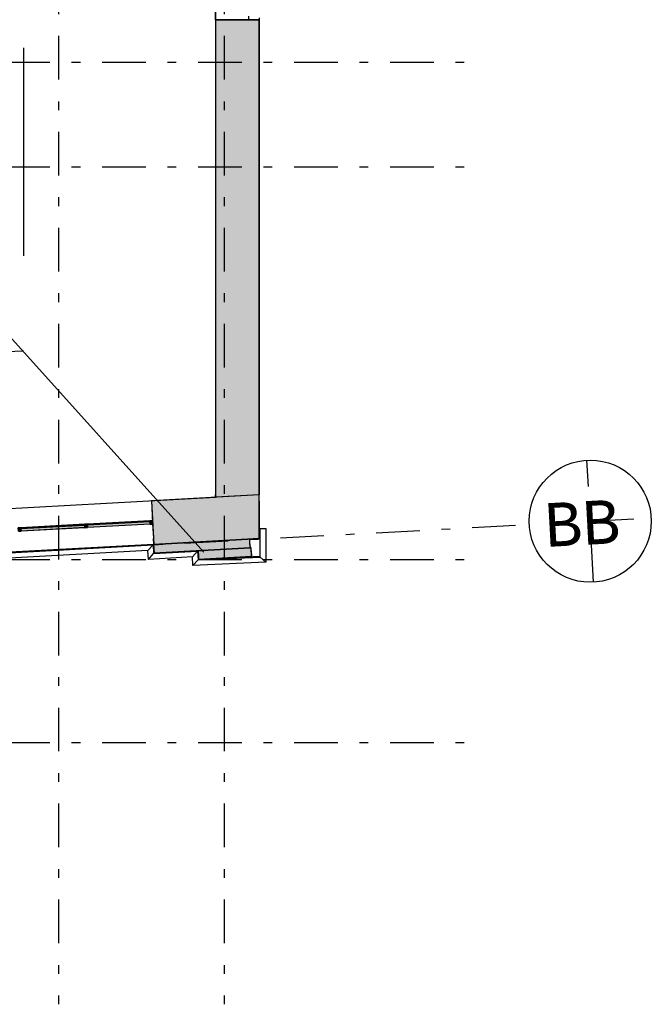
# Model space of a CAD drawing. Extents: x 2 to 87, y -108 to 11.
# Tile 65 of 256: x 47.28 to 54.52, y -96.51 to -85.22. Entities that reach past the tile are written whole.
import ezdxf

# ---------------------------------------------------------------- set-up
doc = ezdxf.new("R2010")
doc.units = 0
doc.header["$MEASUREMENT"] = 0
doc.linetypes.add('DASHDOT', pattern=[1, 0.5, -0.25, 0, -0.25])
doc.linetypes.add('OVERHEAD', pattern=[3.96875, 2.38125, -1.5875])
for name, color, linetype in [('10', 7, 'CONTINUOUS'), ('11', 7, 'CONTINUOUS'), ('13', 7, 'CONTINUOUS'), ('2', 7, 'CONTINUOUS'), ('25', 7, 'CONTINUOUS'), ('3', 7, 'CONTINUOUS'), ('30', 7, 'CONTINUOUS'), ('33', 7, 'CONTINUOUS'), ('5', 7, 'CONTINUOUS')]:
    doc.layers.add(name, color=color, linetype=linetype)
doc.styles.add('MONOTXT', font='MONOTXT', dxfattribs={"height": 0.2})

# ---------------------------------------------------------------- blocks, each defined once
blk = doc.blocks.new('*N188')
at = {"layer": '25', "color": 62, "linetype": 'Continuous'}
for p, q in [((49.9338, -91.2751), (49.3276, -91.3078)), ((49.9356, -91.3078), (49.9338, -91.2751)), ((49.3276, -91.3078), (49.3312, -91.3749)), ((49.333, -91.4077), (49.3312, -91.3749)), ((49.9392, -91.3749), (49.333, -91.4077)), ((49.9356, -91.3078), (49.9392, -91.3749))]:
    blk.add_line(p, q, dxfattribs=at)
for points in [[(49.9338, -91.2751), (49.3276, -91.3078), (49.9356, -91.3078)], [(49.3276, -91.3078), (49.3312, -91.3749), (49.9392, -91.3749)], [(49.3276, -91.3078), (49.9356, -91.3078), (49.9392, -91.3749)], [(49.3312, -91.3749), (49.9392, -91.3749), (49.333, -91.4077)]]:
    blk.add_solid(points, dxfattribs=at)
blk = doc.blocks.new('*N189')
at = {"layer": '25', "color": 62, "linetype": 'Continuous'}
for p, q in [((49.9188, -91.1757), (48.8168, -91.2353)), ((49.922, -91.2353), (49.9188, -91.1757)), ((48.8168, -91.2353), (48.8189, -91.2756)), ((48.8222, -91.3351), (48.8189, -91.2756)), ((49.9242, -91.2756), (48.8222, -91.3351)), ((49.922, -91.2353), (49.9242, -91.2756))]:
    blk.add_line(p, q, dxfattribs=at)
for points in [[(49.9188, -91.1757), (48.8168, -91.2353), (49.922, -91.2353)], [(48.8168, -91.2353), (48.8189, -91.2756), (49.9242, -91.2756)], [(48.8168, -91.2353), (49.922, -91.2353), (49.9242, -91.2756)], [(48.8189, -91.2756), (49.9242, -91.2756), (48.8222, -91.3351)]]:
    blk.add_solid(points, dxfattribs=at)
blk = doc.blocks.new('*N459')
at = {"layer": '3', "color": 62, "linetype": 'Continuous'}
for p, q in [((-0.031, 0.0184), (-0.0011, 0.02)), ((-0.0289, -0.0216), (-0.031, 0.0184)), ((0.0011, -0.02), (-0.0011, 0.02)), ((-0.0289, -0.0216), (0.0011, -0.02))]:
    blk.add_line(p, q, dxfattribs=at)
for points in [[(-0.0289, -0.0216), (-0.031, 0.0184), (-0.0011, 0.02)], [(-0.031, 0.0184), (-0.031, 0.0184), (-0.0011, 0.02)], [(-0.0289, -0.0216), (0.0011, -0.02), (-0.0011, 0.02)], [(-0.0289, -0.0216), (-0.0289, -0.0216), (0.0011, -0.02)]]:
    blk.add_solid(points, dxfattribs=at)
blk = doc.blocks.new('*N460')
at = {"layer": '11', "color": 62, "linetype": 'Continuous'}
for p, q in [((-0.3662, -0.0093), (0.3652, 0.0302)), ((-0.3649, -0.0342), (0.3665, 0.0053)), ((0.3652, 0.0302), (0.3665, 0.0053)), ((-0.3662, -0.0093), (-0.3649, -0.0342))]:
    blk.add_line(p, q, dxfattribs=at)
for points in [[(-0.3662, -0.0093), (-0.3662, -0.0093), (0.3652, 0.0302)], [(-0.3662, -0.0093), (0.3652, 0.0302), (0.3665, 0.0053)], [(-0.3662, -0.0093), (-0.3649, -0.0342), (0.3665, 0.0053)], [(-0.3649, -0.0342), (-0.3649, -0.0342), (0.3665, 0.0053)]]:
    blk.add_solid(points, dxfattribs=at)
blk = doc.blocks.new('*N461')
at = {"layer": '3', "color": 62, "linetype": 'Continuous'}
for p, q in [((-0.0161, 0.0192), (0.0139, 0.0208)), ((-0.0139, -0.0208), (-0.0161, 0.0192)), ((0.0161, -0.0192), (0.0139, 0.0208)), ((-0.0139, -0.0208), (0.0161, -0.0192))]:
    blk.add_line(p, q, dxfattribs=at)
for points in [[(-0.0139, -0.0208), (-0.0161, 0.0192), (0.0139, 0.0208)], [(-0.0161, 0.0192), (-0.0161, 0.0192), (0.0139, 0.0208)], [(-0.0139, -0.0208), (0.0161, -0.0192), (0.0139, 0.0208)], [(-0.0139, -0.0208), (-0.0139, -0.0208), (0.0161, -0.0192)]]:
    blk.add_solid(points, dxfattribs=at)
blk = doc.blocks.new('*N462')
at = {"layer": '11', "color": 62, "linetype": 'Continuous'}
for p, q in [((-0.3587, -0.0089), (0.3577, 0.0298)), ((-0.3574, -0.0338), (0.3591, 0.0049)), ((0.3577, 0.0298), (0.3591, 0.0049)), ((-0.3587, -0.0089), (-0.3574, -0.0338))]:
    blk.add_line(p, q, dxfattribs=at)
for points in [[(-0.3587, -0.0089), (-0.3587, -0.0089), (0.3577, 0.0298)], [(-0.3587, -0.0089), (0.3577, 0.0298), (0.3591, 0.0049)], [(-0.3587, -0.0089), (-0.3574, -0.0338), (0.3591, 0.0049)], [(-0.3574, -0.0338), (-0.3574, -0.0338), (0.3591, 0.0049)]]:
    blk.add_solid(points, dxfattribs=at)
blk = doc.blocks.new('*N463')
at = {"layer": '3', "color": 62, "linetype": 'Continuous'}
for p, q in [((-0.0161, 0.0192), (0.0139, 0.0208)), ((-0.0139, -0.0208), (-0.0161, 0.0192)), ((0.0161, -0.0192), (0.0139, 0.0208)), ((-0.0139, -0.0208), (0.0161, -0.0192))]:
    blk.add_line(p, q, dxfattribs=at)
for points in [[(-0.0139, -0.0208), (-0.0161, 0.0192), (0.0139, 0.0208)], [(-0.0161, 0.0192), (-0.0161, 0.0192), (0.0139, 0.0208)], [(-0.0139, -0.0208), (0.0161, -0.0192), (0.0139, 0.0208)], [(-0.0139, -0.0208), (-0.0139, -0.0208), (0.0161, -0.0192)]]:
    blk.add_solid(points, dxfattribs=at)

msp = doc.modelspace()

# ---------------------------------------------------------------- linework, layer by layer
at = {"layer": '10', "color": 7, "linetype": 'Continuous'}
msp.add_line((9.8169, -47.3155), (49.3917, -91.3265), dxfattribs=at)
at = {"layer": '11', "color": 62, "linetype": 'Continuous'}
for p, q in [((48.0283, -91.0143), (47.2969, -91.0538)), ((47.2969, -91.0538), (47.2982, -91.0787)), ((47.2982, -91.0787), (48.0296, -91.0392)), ((48.0296, -91.0392), (48.0283, -91.0143)), ((48.7747, -90.974), (48.0583, -91.0127)), ((48.0583, -91.0127), (48.0596, -91.0376)), ((48.0596, -91.0376), (48.7761, -90.9989)), ((48.7761, -90.9989), (48.7747, -90.974))]:
    msp.add_line(p, q, dxfattribs=at)
at = {"layer": '13', "color": 62, "linetype": 'Continuous'}
msp.add_line((49.5276, -85.2221), (49.5276, -84.2921), dxfattribs=at)
at = {"layer": '2', "color": 62, "linetype": 'Continuous'}
for p, q in [((49.5276, -75.4075), (49.5276, -90.6961)), ((50.0276, -85.2221), (49.5276, -85.2221)), ((50.0276, -91.1699), (50.0276, -85.2221)), ((43.879, -91.0013), (49.5276, -90.6961)), ((48.7919, -90.7359), (48.8188, -91.2352)), ((50.0337, -91.055), (50.04, -91.055)), ((50.0337, -91.055), (50.0337, -91.375)), ((50.04, -91.055), (50.1024, -91.055)), ((50.04, -91.381), (50.04, -91.055)), ((50.1024, -91.055), (50.1024, -91.4405)), ((49.9188, -91.1757), (48.8168, -91.2353)), ((48.8188, -91.2352), (50.0276, -91.1699)), ((49.9242, -91.2756), (49.9188, -91.1757)), ((48.8168, -91.2353), (45.7769, -91.3995)), ((48.8168, -91.2353), (45.7769, -91.3995)), ((45.7836, -91.4055), (48.8108, -91.2419)), ((48.7519, -91.3076), (48.8108, -91.2419)), ((48.8108, -91.2419), (48.8162, -91.3418)), ((48.8168, -91.2353), (48.8222, -91.3351)), ((48.8222, -91.3351), (49.9242, -91.2756)), ((49.9338, -91.2751), (49.3276, -91.3078)), ((49.9392, -91.3749), (49.9338, -91.2751)), ((48.7519, -91.3076), (45.8492, -91.4644)), ((48.7573, -91.4074), (48.7519, -91.3076)), ((48.7573, -91.4074), (48.8162, -91.3418)), ((49.2627, -91.3801), (48.7573, -91.4074)), ((48.8162, -91.3418), (49.3216, -91.3145)), ((49.2627, -91.3801), (49.3216, -91.3145)), ((49.2681, -91.4795), (49.2627, -91.3801)), ((49.2681, -91.4795), (49.327, -91.4143)), ((49.3216, -91.3145), (49.327, -91.4143)), ((49.327, -91.4143), (50.04, -91.381)), ((49.3276, -91.3078), (49.333, -91.4077)), ((49.333, -91.4077), (49.9392, -91.3749)), ((50.0337, -91.375), (49.333, -91.4077)), ((50.1024, -91.4405), (50.04, -91.381)), ((50.1024, -91.4405), (49.2681, -91.4795))]:
    msp.add_line(p, q, dxfattribs=at)
at = {"layer": '25', "color": 62, "linetype": 'Continuous'}
for p, q in [((49.5276, -85.2221), (50.0276, -85.2221)), ((49.5276, -85.2221), (49.5276, -87.6363)), ((50.0276, -85.2221), (50.0276, -87.6363)), ((49.5276, -87.6363), (49.5276, -90.6691)), ((50.0276, -87.6363), (50.0276, -90.6691)), ((50.0276, -90.6691), (48.7919, -90.7359)), ((48.7919, -90.7359), (48.8008, -90.9004)), ((50.0276, -90.6691), (49.5276, -90.6961)), ((49.5276, -90.6961), (49.5276, -90.6691)), ((50.0276, -90.7359), (50.0276, -90.6691)), ((50.0276, -90.7359), (50.0276, -90.9004)), ((48.8008, -90.9004), (48.8062, -91.0013)), ((50.0276, -90.9004), (50.0276, -91.0013)), ((48.8062, -91.0013), (48.8151, -91.1659)), ((50.0276, -91.0013), (50.0276, -91.1659)), ((48.8151, -91.1659), (48.8153, -91.1699)), ((48.8188, -91.2352), (48.8153, -91.1699)), ((50.0276, -91.1699), (48.8188, -91.2352)), ((50.0276, -91.1659), (50.0276, -91.1699))]:
    msp.add_line(p, q, dxfattribs=at)
for points in [[(49.5276, -85.2221), (49.5276, -85.2221), (50.0276, -85.2221)], [(49.5276, -85.2221), (49.5276, -87.6363), (50.0276, -87.6363)], [(49.5276, -85.2221), (50.0276, -85.2221), (50.0276, -87.6363)], [(49.5276, -87.6363), (49.5276, -90.6691), (50.0276, -90.6691)], [(49.5276, -87.6363), (50.0276, -87.6363), (50.0276, -90.6691)], [(50.0276, -90.6691), (48.7919, -90.7359), (50.0276, -90.7359)], [(48.7919, -90.7359), (48.8008, -90.9004), (50.0276, -90.9004)], [(48.7919, -90.7359), (50.0276, -90.7359), (50.0276, -90.9004)], [(49.5276, -90.6691), (50.0276, -90.6691), (49.5276, -90.6961)], [(48.8008, -90.9004), (48.8062, -91.0013), (50.0276, -91.0013)], [(48.8008, -90.9004), (50.0276, -90.9004), (50.0276, -91.0013)], [(48.8062, -91.0013), (48.8151, -91.1659), (50.0276, -91.1659)], [(48.8062, -91.0013), (50.0276, -91.0013), (50.0276, -91.1659)], [(48.8151, -91.1659), (48.8153, -91.1699), (50.0276, -91.1699)], [(48.8151, -91.1659), (50.0276, -91.1659), (50.0276, -91.1699)], [(48.8153, -91.1699), (50.0276, -91.1699), (48.8188, -91.2352)]]:
    msp.add_solid(points, dxfattribs=at)
at = {"layer": '3', "color": 62, "linetype": 'Continuous'}
for p, q in [((48.7742, -90.9645), (48.0577, -91.0032)), ((48.8041, -90.9628), (48.7742, -90.9644)), ((48.7742, -90.9644), (48.7763, -91.0044)), ((48.8063, -91.0028), (48.8041, -90.9628)), ((47.2963, -91.0443), (47.2663, -91.0459)), ((48.0278, -91.0048), (47.2963, -91.0443)), ((47.2985, -91.0843), (47.2963, -91.0443)), ((48.0299, -91.0448), (47.2985, -91.0843)), ((48.0577, -91.0032), (48.0277, -91.0048)), ((48.0277, -91.0048), (48.0299, -91.0448)), ((48.0299, -91.0448), (48.0599, -91.0432)), ((48.0599, -91.0432), (48.0577, -91.0032)), ((48.7763, -91.0044), (48.0599, -91.0431)), ((48.7763, -91.0044), (48.8063, -91.0028)), ((47.2685, -91.0859), (47.2985, -91.0843))]:
    msp.add_line(p, q, dxfattribs=at)
at = {"layer": '30', "color": 62, "linetype": 'Continuous'}
for p, q in [((49.9076, -85.2221), (49.9076, -85.1821)), ((50.0276, -85.2001), (50.0276, -85.2221))]:
    msp.add_line(p, q, dxfattribs=at)
at = {"layer": '33', "color": 62, "linetype": 'OVERHEAD'}
for p, q in [((47.3266, -77.6075), (47.3266, -89.0213)), ((47.3266, -89.0213), (35.4276, -89.4368))]:
    msp.add_line(p, q, dxfattribs=at)
at = {"layer": '5', "color": 7, "linetype": 'DASHDOT'}
for p, q in [((47.7276, -7.3075), (47.7276, -96.5075)), ((49.6276, -7.3075), (49.6276, -96.5075)), ((7.5276, -85.7075), (52.6276, -85.7075)), ((7.5276, -86.9075), (52.6276, -86.9075)), ((53.8592, -91.6687), (53.7838, -90.2707)), ((53.8215, -90.9697), (54.5205, -90.9319)), ((8.5305, -93.414), (53.1225, -91.0074)), ((7.5276, -91.4075), (52.6276, -91.4075)), ((7.5276, -93.5075), (52.6276, -93.5075))]:
    msp.add_line(p, q, dxfattribs=at)
at = {"layer": '5', "color": 3, "linetype": 'Continuous'}
msp.add_circle((53.8215, -90.9697), 0.7, dxfattribs=at)

# ---------------------------------------------------------------- block references
at = {"layer": '11', "color": 62, "linetype": 'Continuous'}
for name, p in [('*N460', (47.6631, -91.0445)), ('*N462', (48.417, -91.0038))]:
    msp.add_blockref(name, p, dxfattribs=at)
at = {"layer": '25', "color": 62, "linetype": 'Continuous'}
for name in ['*N189', '*N188']:
    msp.add_blockref(name, (0, 0), dxfattribs=at)
at = {"layer": '3', "color": 62, "linetype": 'Continuous'}
for name, p in [('*N459', (48.8052, -90.9828)), ('*N461', (47.2824, -91.0651)), ('*N463', (48.0438, -91.024))]:
    msp.add_blockref(name, p, dxfattribs=at)

# ---------------------------------------------------------------- texts
at = {"layer": '5', "color": 1, "linetype": 'Continuous', "style": 'MONOTXT'}
msp.add_text('BB ', height=0.5, rotation=3.08922, dxfattribs=at).set_placement((53.3109, -91.2656))

doc.saveas('drawing.dxf')
